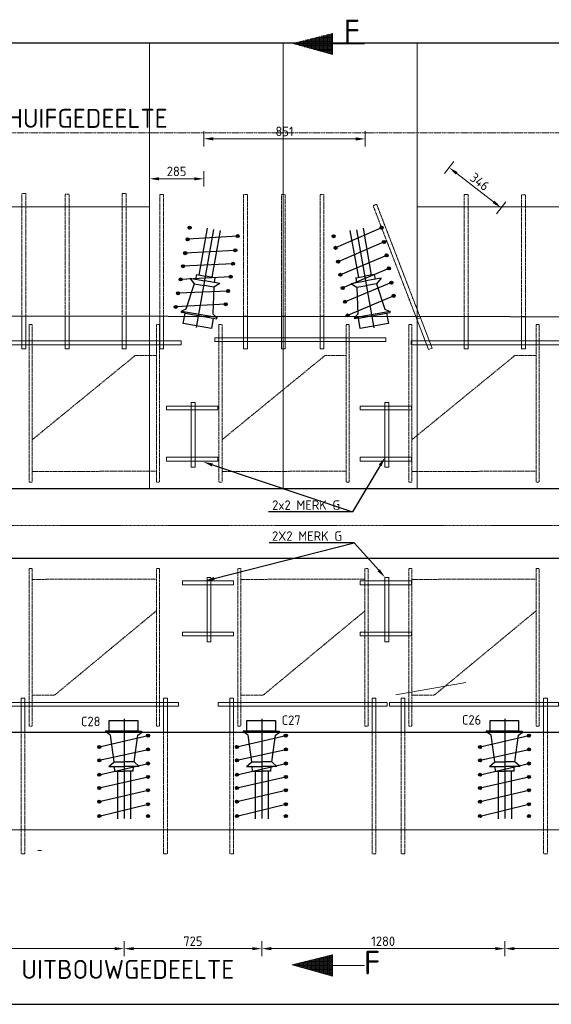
# Model space of a CAD drawing. Header units: millimetres. Extents: x -8028558 to 327273, y -63352 to 83293.
# Tile 116 of 195: x 148112 to 150911, y -12958 to -7769. Entities that reach past the tile are written whole.
import ezdxf
from ezdxf import colors
from ezdxf.entities.mleader import LeaderData, LeaderLine
from ezdxf.math import Vec2, Vec3

# ---------------------------------------------------------------- set-up
doc = ezdxf.new("R2010")
doc.units = ezdxf.units.MM
for name, pattern in [('NLCS-HIDDEN', [4, 2, -2]), ('XX-AFBREEK', [7, 4, -1, 1, -1]), ('XX-HART', [13, 4, -2, 1, -2, 4])]:
    doc.linetypes.add(name, pattern=pattern)
for name, color, linetype, lineweight in [('B-CO-BC-AFBREEKLIJN-G', 7, 'XX-AFBREEK', 18), ('B-CO-BC-BETONVORM-AD', 252, 'Continuous', 18), ('B-CO-BC-BETONVORM-GD', 90, 'Continuous', 25), ('B-CO-BC-BETONVORM_GEWAPEND-T70', 210, 'Continuous', 70), ('B-CO-BC-BETONVORM_GEWAPEND-T70-50', 210, 'Continuous', 70), ('B-CO-BC-VOORSPANNING-GD', 200, 'Continuous', 25), ('B-CO-BC-WAPENING-G', 170, 'Continuous', 18), ('B-CO-BC-WAPENING_HOOFDWAPENING-G', 170, 'Continuous', 18), ('B-CO-BC-WAPENING_HOOFDWAPENING-GN', 140, 'NLCS-HIDDEN', 13), ('N-CO-BC-WAPENING_LOOPLIJN-G', 10, 'Continuous', 18), ('X-XX-AL-HARTLIJN-G', 7, 'XX-HART', 18), ('X-XX-AL-M', 7, 'Continuous', 18), ('X-XX-AL-T18', 10, 'Continuous', 18), ('X-XX-AL-T25', 7, 'Continuous', 25), ('X-XX-AL-VERWIJZING-T25', 7, 'Continuous', 25)]:
    doc.layers.add(name, color=color, linetype=linetype, lineweight=lineweight)
doc.styles.add('NLCS-ISO-MM20-T25', font='NLCS-ISO.ttf', dxfattribs={"height": 50})
doc.styles.add('NLCS-ISO-MM20-T50', font='NLCS-ISO.ttf', dxfattribs={"height": 100})
doc.styles.add('NLCS-ISO-MM50-T25', font='NLCS-ISO.ttf', dxfattribs={"height": 125})
doc.dimstyles.new('NLCS-MM20-T25-PIJL_L0_H4', dxfattribs={"dimscale": 20, "dimtxt": 2.5, "dimasz": 2.5, "dimexe": 2, "dimexo": 2, "dimgap": 0.7, "dimtad": 1, "dimdec": 0, "dimzin": 0, "dimdsep": 46, "dimtxsty": 'NLCS-ISO-MM20-T25', "dimcen": 0, "dimdle": 2, "dimclrd": 256, "dimclre": 256, "dimclrt": 256, "dimadec": 4, "dimazin": 0, "dimtfac": 1, "dimtdec": 3, "dimtofl": 0, "dimtmove": 0, "dimatfit": 3, "dimfxl": 2, "dimfxlon": 1, "dimtfillclr": 256, "dimtolj": 1, "dimtzin": 0, "dimlwd": -1, "dimlwe": -1, "dimarcsym": 0})

# ---------------------------------------------------------------- blocks, each defined once
blk = doc.blocks.new('*D628')
at = {"layer": 'X-XX-AL-M', "transparency": 16777216}
for p, q in [((150348.8, -8580.1), (150397.7, -8516.8)), ((150607.5, -8729.4), (150412.8, -8579)), ((150622.6, -8791.7), (150671.5, -8728.4))]:
    blk.add_line(p, q, dxfattribs=at)
for points in [[(150417.9, -8572.4), (150407.7, -8585.6), (150373.2, -8548.4)], [(150612.6, -8722.9), (150602.4, -8736), (150647, -8760)]]:
    blk.add_solid(points, dxfattribs=at)
at = {"layer": 'X-XX-AL-M', "transparency": 16777216, "insert": (150534, -8623.4), "char_height": 50, "attachment_point": 5, "rotation": 322.3058, "style": 'NLCS-ISO-MM20-T25'}
blk.add_mtext('\\A1;346', dxfattribs=at)
blk = doc.blocks.new('*D629')
at = {"layer": 'X-XX-AL-M', "transparency": 16777216}
for p, q in [((149080.6, -8436.5), (149080.7, -8356.5)), ((149881.3, -8397.3), (149130.6, -8396.5)), ((149931.3, -8437.3), (149931.4, -8357.3))]:
    blk.add_line(p, q, dxfattribs=at)
for points in [[(149130.6, -8388.2), (149130.6, -8404.9), (149080.6, -8396.5)], [(149881.3, -8389), (149881.3, -8405.6), (149931.3, -8397.3)]]:
    blk.add_solid(points, dxfattribs=at)
at = {"layer": 'X-XX-AL-M', "transparency": 16777216, "insert": (149506, -8357.9), "char_height": 50, "attachment_point": 5, "rotation": 359.9412, "style": 'NLCS-ISO-MM20-T25'}
blk.add_mtext('\\A1;851', dxfattribs=at)
blk = doc.blocks.new('*D630')
at = {"layer": 'X-XX-AL-M', "transparency": 16777216}
for p, q in [((148795.1, -8647.5), (148795.2, -8567.5)), ((149030.4, -8607.7), (148845.2, -8607.5)), ((149080.4, -8647.8), (149080.4, -8567.8))]:
    blk.add_line(p, q, dxfattribs=at)
for points in [[(148845.2, -8599.2), (148845.2, -8615.9), (148795.2, -8607.5)], [(149030.4, -8599.4), (149030.4, -8616.1), (149080.4, -8607.8)]]:
    blk.add_solid(points, dxfattribs=at)
at = {"layer": 'X-XX-AL-M', "transparency": 16777216, "insert": (148937.8, -8568.6), "char_height": 50, "attachment_point": 5, "rotation": 359.9412, "style": 'NLCS-ISO-MM20-T25'}
blk.add_mtext('\\A1;285', dxfattribs=at)
blk = doc.blocks.new('*D2042')
at = {"layer": 'X-XX-AL-M', "transparency": 16777216}
for p, q in [((150665.9, -12625), (150665.9, -12705)), ((151885.9, -12625), (151885.9, -12705)), ((151835.9, -12665), (150715.9, -12665))]:
    blk.add_line(p, q, dxfattribs=at)
for points in [[(150715.9, -12656.7), (150715.9, -12673.4), (150665.9, -12665)], [(151835.9, -12656.7), (151835.9, -12673.4), (151885.9, -12665)]]:
    blk.add_solid(points, dxfattribs=at)
at = {"layer": 'X-XX-AL-M', "transparency": 16777216, "insert": (151275.9, -12626), "char_height": 50, "attachment_point": 5, "style": 'NLCS-ISO-MM20-T25'}
blk.add_mtext('\\A1;1220', dxfattribs=at)
blk = doc.blocks.new('*D2043')
at = {"layer": 'X-XX-AL-M', "transparency": 16777216}
for p, q in [((149385.9, -12625), (149385.9, -12705)), ((150665.9, -12625), (150665.9, -12705)), ((150615.9, -12665), (149435.9, -12665))]:
    blk.add_line(p, q, dxfattribs=at)
for points in [[(149435.9, -12656.7), (149435.9, -12673.4), (149385.9, -12665)], [(150615.9, -12656.7), (150615.9, -12673.4), (150665.9, -12665)]]:
    blk.add_solid(points, dxfattribs=at)
at = {"layer": 'X-XX-AL-M', "transparency": 16777216, "insert": (150025.9, -12626), "char_height": 50, "attachment_point": 5, "style": 'NLCS-ISO-MM20-T25'}
blk.add_mtext('\\A1;1280', dxfattribs=at)
blk = doc.blocks.new('*D2044')
at = {"layer": 'X-XX-AL-M', "transparency": 16777216}
for p, q in [((148660.9, -12625), (148660.9, -12705)), ((149385.9, -12625), (149385.9, -12705)), ((149335.9, -12665), (148710.9, -12665))]:
    blk.add_line(p, q, dxfattribs=at)
for points in [[(148710.9, -12656.7), (148710.9, -12673.4), (148660.9, -12665)], [(149335.9, -12656.7), (149335.9, -12673.4), (149385.9, -12665)]]:
    blk.add_solid(points, dxfattribs=at)
at = {"layer": 'X-XX-AL-M', "transparency": 16777216, "insert": (149023.4, -12626), "char_height": 50, "attachment_point": 5, "style": 'NLCS-ISO-MM20-T25'}
blk.add_mtext('\\A1;725', dxfattribs=at)
blk = doc.blocks.new('*D2045')
at = {"layer": 'X-XX-AL-M', "transparency": 16777216}
for p, q in [((143935.9, -12625), (143935.9, -12705)), ((148660.9, -12625), (148660.9, -12705)), ((148610.9, -12665), (143985.9, -12665))]:
    blk.add_line(p, q, dxfattribs=at)
for points in [[(143985.9, -12656.7), (143985.9, -12673.4), (143935.9, -12665)], [(148610.9, -12656.7), (148610.9, -12673.4), (148660.9, -12665)]]:
    blk.add_solid(points, dxfattribs=at)
at = {"layer": 'X-XX-AL-M', "transparency": 16777216, "insert": (146298.4, -12626), "char_height": 50, "attachment_point": 5, "style": 'NLCS-ISO-MM20-T25'}
blk.add_mtext('\\A1;4725', dxfattribs=at)
blk = doc.blocks.new('Anker kast 2')
at = {"layer": 'B-CO-BC-WAPENING_HOOFDWAPENING-G', "flags": 128}
for points in [[(140872.7, -9504.3), (140872.7, -9323.2)], [(140892.7, -9504.3), (140892.7, -9323.3)], [(141622.5, -9324), (141622.5, -9504.3), (141642.5, -9504.3), (141642.5, -9324)], [(140872.7, -9504.3), (140892.7, -9504.3)]]:
    blk.add_lwpolyline(points, dxfattribs=at)
blk.add_lwpolyline([(140810.9, -9462.3), (141700.9, -9462.3), (141700.9, -9482.3), (140810.9, -9482.3)], close=True, dxfattribs=at)
at = {"layer": 'B-CO-BC-WAPENING_HOOFDWAPENING-GN', "flags": 128}
for points in [[(140892.7, -9323.3), (140892.7, -8684.3), (140872.7, -8684.3), (140872.7, -9323.2)], [(141642.5, -9324), (141642.5, -8684.3), (141622.5, -8684.3), (141622.5, -9324)]]:
    blk.add_lwpolyline(points, dxfattribs=at)

msp = doc.modelspace()

# ---------------------------------------------------------------- hatches: boundary and pattern name
at = {"layer": 'N-CO-BC-WAPENING_LOOPLIJN-G', "ltscale": 500, "true_color": 0x636466}
h = msp.add_hatch(dxfattribs=at)
h.set_pattern_fill('ANGLE', color=251)
h.set_pattern_definition([(0, (-1518802.604, -173043.654), (0, 6.985), [5.08, -1.905]), (90, (-1518802.604, -173043.654), (-6.985, 4e-16), [5.08, -1.905])])
h.paths.add_polyline_path([(149759, -7840.5), (149547.6, -7893.3), (149547.6, -7893.6), (149759, -7953)])
h = msp.add_hatch(dxfattribs=at)
h.set_pattern_fill('ANGLE', color=251)
h.set_pattern_definition([(0, (-1518803.209, -177900.303), (0, 6.985), [5.08, -1.905]), (90, (-1518803.209, -177900.303), (-6.985, 4e-16), [5.08, -1.905])])
h.paths.add_polyline_path([(149758.4, -12809.6), (149758.4, -12697.1), (149547, -12749.9), (149547, -12750.2)])

# ---------------------------------------------------------------- linework, layer by layer
at = {"layer": 'B-CO-BC-AFBREEKLIJN-G', "flags": 128}
msp.add_lwpolyline([(161150.3, -10435.5), (138921.9, -10435.5)], dxfattribs=at)
at = {"layer": 'B-CO-BC-BETONVORM-GD', "ltscale": 500, "flags": 128}
for points in [[(159691.4, -7893.4), (139715.9, -7893.4)], [(139893.5, -9322.2), (159691.4, -9342.6)], [(159691.4, -10242.2), (139715.9, -10242.2)], [(139715.9, -10606.2), (160606, -10606.2)], [(160606, -11526.2), (139715.9, -11526.2)], [(139715.9, -12958.4), (160606, -12958.4)]]:
    msp.add_lwpolyline(points, dxfattribs=at)
at = {"layer": 'B-CO-BC-VOORSPANNING-GD', "ltscale": 500, "flags": 128}
for points in [[(149006.6, -8865.1), (148998.7, -8863.8)], [(148998.7, -8863.8), (149014.5, -8866.5)], [(149008, -8857.3), (149005.2, -8873)], [(150009.8, -8866.8), (150025.6, -8864)], [(150017.7, -8865.4), (150009.8, -8866.8)], [(150016.3, -8857.5), (150019.1, -8873.3)], [(148995.8, -8926.6), (148987.9, -8925.2)], [(148987.9, -8925.2), (149003.7, -8928)], [(148997.2, -8918.7), (148994.4, -8934.5)], [(149260.1, -8909.6), (149252.2, -8908.2)], [(149252.2, -8908.2), (149267.9, -8911)], [(149261.4, -8901.7), (149258.7, -8917.5)], [(149756.4, -8911.5), (149772.2, -8908.7)], [(149764.3, -8910.1), (149756.4, -8911.5)], [(149762.9, -8902.2), (149765.7, -8918)], [(149248.2, -8976.9), (149245.5, -8992.7)], [(149767.3, -8972.9), (149783, -8970.1)], [(149775.1, -8971.5), (149767.3, -8972.9)], [(149773.8, -8963.6), (149776.5, -8979.4)], [(150023.1, -8941.9), (150038.8, -8939.1)], [(150031, -8940.5), (150023.1, -8941.9)], [(150029.6, -8932.6), (150032.4, -8948.4)], [(148983, -8999.5), (148975.2, -8998.1)], [(148975.2, -8998.1), (148990.9, -9000.9)], [(148984.4, -8991.6), (148981.6, -9007.4)], [(149246.9, -8984.8), (149239, -8983.4)], [(149239, -8983.4), (149254.7, -8986.2)], [(150035.6, -9012.6), (150051.3, -9009.8)], [(150043.4, -9011.2), (150035.6, -9012.6)], [(150042.1, -9003.3), (150044.8, -9019.1)], [(148970.9, -9068.5), (148963, -9067.2)], [(148963, -9067.2), (148978.8, -9069.9)], [(148972.3, -9060.7), (148969.5, -9076.4)], [(149234.5, -9055.5), (149226.6, -9054.1)], [(149226.6, -9054.1), (149242.3, -9056.9)], [(149235.8, -9047.6), (149233.1, -9063.3)], [(149780.1, -9045.8), (149795.9, -9043)], [(149788, -9044.4), (149780.1, -9045.8)], [(149786.6, -9036.5), (149789.4, -9052.3)], [(150047.6, -9081.1), (150063.4, -9078.3)], [(150055.5, -9079.7), (150047.6, -9081.1)], [(150054.1, -9071.8), (150056.9, -9087.6)], [(148960.1, -9130.3), (148957.3, -9146)], [(149222.4, -9124), (149214.6, -9122.6)], [(149214.6, -9122.6), (149230.3, -9125.4)], [(149223.8, -9116.1), (149221, -9131.9)], [(149792.3, -9114.8), (149808.1, -9112.1)], [(149800.2, -9113.5), (149792.3, -9114.8)], [(149798.8, -9105.6), (149801.6, -9121.3)], [(148958.7, -9138.1), (148950.8, -9136.8)], [(148950.8, -9136.8), (148966.6, -9139.5)], [(149804.6, -9184.4), (149820.3, -9181.7)], [(149812.5, -9183), (149804.6, -9184.4)], [(149811.1, -9175.2), (149813.9, -9190.9)], [(150060.9, -9156.2), (150076.7, -9153.4)], [(150068.8, -9154.8), (150060.9, -9156.2)], [(150067.4, -9146.9), (150070.2, -9162.6)], [(148945.9, -9211), (148938, -9209.7)], [(148938, -9209.7), (148953.8, -9212.4)], [(148947.3, -9203.2), (148944.5, -9218.9)], [(149209.3, -9199.1), (149201.4, -9197.7)], [(149201.4, -9197.7), (149217.1, -9200.4)], [(149210.6, -9191.2), (149207.9, -9206.9)], [(150073.2, -9225.8), (150088.9, -9223)], [(150081.1, -9224.4), (150073.2, -9225.8)], [(150079.7, -9216.5), (150082.4, -9232.3)], [(148933.3, -9282.8), (148925.4, -9281.5)], [(148925.4, -9281.5), (148941.2, -9284.2)], [(148934.7, -9275), (148931.9, -9290.7)], [(149197, -9268.7), (149189.2, -9267.3)], [(149189.2, -9267.3), (149204.9, -9270.1)], [(149198.4, -9260.8), (149195.6, -9276.6)], [(149817.5, -9257.3), (149833.2, -9254.5)], [(149825.3, -9255.9), (149817.5, -9257.3)], [(149823.9, -9248.1), (149826.7, -9263.8)], [(148963.1, -9312.8), (148964.4, -9304.9)], [(148982.8, -9316.2), (148963.1, -9312.8)], [(148973.2, -9370.4), (148982.8, -9316.2)], [(148982.8, -9316.2), (149130.5, -9342.2)], [(149150.2, -9345.6), (149151.6, -9337.7)], [(149830.1, -9329.1), (149845.9, -9326.3)], [(149838, -9327.7), (149830.1, -9329.1)], [(149836.6, -9319.8), (149839.4, -9335.6)], [(149876.2, -9345.7), (149874.8, -9337.8)], [(149895.9, -9342.2), (150043.6, -9316.1)], [(150043.6, -9316.1), (150063.3, -9312.7)], [(150043.6, -9316.1), (150053.2, -9370.3)], [(150063.3, -9312.7), (150061.9, -9304.8)], [(149121, -9396.3), (148973.2, -9370.4)], [(149130.5, -9342.2), (149121, -9396.3)], [(149130.5, -9342.2), (149150.2, -9345.6)], [(149895.9, -9342.2), (149876.2, -9345.7)], [(149905.4, -9396.4), (149895.9, -9342.2)], [(150053.2, -9370.3), (149905.4, -9396.4)], [(148583.5, -11518), (148583.5, -11463)], [(148583.5, -11463), (148733.5, -11463)], [(148733.5, -11463), (148733.5, -11518)], [(149308.5, -11518), (149308.5, -11463)], [(149308.5, -11463), (149458.5, -11463)], [(149458.5, -11463), (149458.5, -11518)], [(150588.5, -11518), (150588.5, -11463)], [(150588.5, -11463), (150738.5, -11463)], [(150738.5, -11463), (150738.5, -11518)], [(148583.5, -11518), (148563.5, -11518)], [(148563.5, -11518), (148563.5, -11526)], [(148733.5, -11518), (148583.5, -11518)], [(148733.5, -11518), (148753.5, -11518)], [(148753.5, -11518), (148753.5, -11526)], [(149308.5, -11518), (149288.5, -11518)], [(149288.5, -11518), (149288.5, -11526)], [(149458.5, -11518), (149308.5, -11518)], [(149458.5, -11518), (149478.5, -11518)], [(149478.5, -11518), (149478.5, -11526)], [(150588.5, -11518), (150568.5, -11518)], [(150568.5, -11518), (150568.5, -11526)], [(150738.5, -11518), (150588.5, -11518)], [(150738.5, -11518), (150758.5, -11518)], [(150758.5, -11518), (150758.5, -11526)], [(148796, -11542.3), (148780, -11542.3)], [(148788, -11550.3), (148788, -11534.3)], [(148788, -11542.3), (148796, -11542.3)], [(149521, -11542.3), (149505, -11542.3)], [(149513, -11550.3), (149513, -11534.3)], [(149513, -11542.3), (149521, -11542.3)], [(150801, -11542.3), (150785, -11542.3)], [(150793, -11550.3), (150793, -11534.3)], [(150793, -11542.3), (150801, -11542.3)], [(148538.7, -11601.9), (148522.7, -11601.9)], [(148530.7, -11609.9), (148530.7, -11593.9)], [(148530.7, -11601.9), (148538.7, -11601.9)], [(148796, -11615.2), (148780, -11615.2)], [(148788, -11623.2), (148788, -11607.2)], [(148788, -11615.2), (148796, -11615.2)], [(149263.7, -11601.9), (149247.7, -11601.9)], [(149255.7, -11609.9), (149255.7, -11593.9)], [(149255.7, -11601.9), (149263.7, -11601.9)], [(149521, -11615.2), (149505, -11615.2)], [(149513, -11623.2), (149513, -11607.2)], [(149513, -11615.2), (149521, -11615.2)], [(150543.7, -11601.9), (150527.7, -11601.9)], [(150535.7, -11609.9), (150535.7, -11593.9)], [(150535.7, -11601.9), (150543.7, -11601.9)], [(150801, -11615.2), (150785, -11615.2)], [(150793, -11623.2), (150793, -11607.2)], [(150793, -11615.2), (150801, -11615.2)], [(148538.7, -11672.5), (148522.7, -11672.5)], [(148530.7, -11680.5), (148530.7, -11664.5)], [(148530.7, -11672.5), (148538.7, -11672.5)], [(149263.7, -11672.5), (149247.7, -11672.5)], [(149255.7, -11680.5), (149255.7, -11664.5)], [(149255.7, -11672.5), (149263.7, -11672.5)], [(150543.7, -11672.5), (150527.7, -11672.5)], [(150535.7, -11680.5), (150535.7, -11664.5)], [(150535.7, -11672.5), (150543.7, -11672.5)], [(148796, -11689.2), (148780, -11689.2)], [(148788, -11697.2), (148788, -11681.2)], [(148788, -11689.2), (148796, -11689.2)], [(149521, -11689.2), (149505, -11689.2)], [(149513, -11697.2), (149513, -11681.2)], [(149513, -11689.2), (149521, -11689.2)], [(150801, -11689.2), (150785, -11689.2)], [(150793, -11697.2), (150793, -11681.2)], [(150793, -11689.2), (150801, -11689.2)], [(148538.7, -11748.8), (148522.7, -11748.8)], [(148530.7, -11756.8), (148530.7, -11740.8)], [(148530.7, -11748.8), (148538.7, -11748.8)], [(148796, -11759.9), (148780, -11759.9)], [(148788, -11767.9), (148788, -11751.9)], [(148788, -11759.9), (148796, -11759.9)], [(149263.7, -11748.8), (149247.7, -11748.8)], [(149255.7, -11756.8), (149255.7, -11740.8)], [(149255.7, -11748.8), (149263.7, -11748.8)], [(149521, -11759.9), (149505, -11759.9)], [(149513, -11767.9), (149513, -11751.9)], [(149513, -11759.9), (149521, -11759.9)], [(150543.7, -11748.8), (150527.7, -11748.8)], [(150535.7, -11756.8), (150535.7, -11740.8)], [(150535.7, -11748.8), (150543.7, -11748.8)], [(150801, -11759.9), (150785, -11759.9)], [(150793, -11767.9), (150793, -11751.9)], [(150793, -11759.9), (150801, -11759.9)], [(148538.7, -11818.3), (148522.7, -11818.3)], [(148530.7, -11826.3), (148530.7, -11810.3)], [(148530.7, -11818.3), (148538.7, -11818.3)], [(148796, -11830), (148780, -11830)], [(148788, -11838), (148788, -11822)], [(148788, -11830), (148796, -11830)], [(149263.7, -11818.3), (149247.7, -11818.3)], [(149255.7, -11826.3), (149255.7, -11810.3)], [(149255.7, -11818.3), (149263.7, -11818.3)], [(149521, -11830), (149505, -11830)], [(149513, -11838), (149513, -11822)], [(149513, -11830), (149521, -11830)], [(150543.7, -11818.3), (150527.7, -11818.3)], [(150535.7, -11826.3), (150535.7, -11810.3)], [(150535.7, -11818.3), (150543.7, -11818.3)], [(150801, -11830), (150785, -11830)], [(150793, -11838), (150793, -11822)], [(150793, -11830), (150801, -11830)], [(148530.7, -11898.1), (148530.7, -11882.1)], [(149255.7, -11898.1), (149255.7, -11882.1)], [(150535.7, -11898.1), (150535.7, -11882.1)], [(148538.7, -11890.1), (148522.7, -11890.1)], [(148530.7, -11890.1), (148538.7, -11890.1)], [(148796, -11904), (148780, -11904)], [(148788, -11912), (148788, -11896)], [(148788, -11904), (148796, -11904)], [(149263.7, -11890.1), (149247.7, -11890.1)], [(149255.7, -11890.1), (149263.7, -11890.1)], [(149521, -11904), (149505, -11904)], [(149513, -11912), (149513, -11896)], [(149513, -11904), (149521, -11904)], [(150543.7, -11890.1), (150527.7, -11890.1)], [(150535.7, -11890.1), (150543.7, -11890.1)], [(150801, -11904), (150785, -11904)], [(150793, -11912), (150793, -11896)], [(150793, -11904), (150801, -11904)], [(148538.7, -11966.4), (148522.7, -11966.4)], [(148530.7, -11974.4), (148530.7, -11958.4)], [(148530.7, -11966.4), (148538.7, -11966.4)], [(148796, -11966.4), (148780, -11966.4)], [(148788, -11974.4), (148788, -11958.4)], [(148788, -11966.4), (148796, -11966.4)], [(149263.7, -11966.4), (149247.7, -11966.4)], [(149255.7, -11974.4), (149255.7, -11958.4)], [(149255.7, -11966.4), (149263.7, -11966.4)], [(149521, -11966.4), (149505, -11966.4)], [(149513, -11974.4), (149513, -11958.4)], [(149513, -11966.4), (149521, -11966.4)], [(150543.7, -11966.4), (150527.7, -11966.4)], [(150535.7, -11974.4), (150535.7, -11958.4)], [(150535.7, -11966.4), (150543.7, -11966.4)], [(150801, -11966.4), (150785, -11966.4)], [(150793, -11974.4), (150793, -11958.4)], [(150793, -11966.4), (150801, -11966.4)]]:
    msp.add_lwpolyline(points, dxfattribs=at)
at = {"layer": 'B-CO-BC-VOORSPANNING-GD', "ltscale": 5, "flags": 128}
for points in [[(149057.2, -9114.6), (149099.9, -8867.2)], [(150017.7, -8865.4), (149775.1, -8971.5)], [(149964.2, -9115.4), (149921.3, -8868.1)], [(149260.1, -8909.6), (148995.8, -8926.6)], [(149043.1, -9392.1), (149133.9, -8874.9)], [(149124.4, -9126.4), (149168.5, -8879.2)], [(149897, -9127.3), (149852.7, -8880.2)], [(149978.5, -9392.9), (149887.3, -8875.8)], [(150031, -8940.5), (149788, -9044.4)], [(149246.9, -8984.8), (148983, -8999.5)], [(150043.4, -9011.2), (149800.2, -9113.5)], [(149234.5, -9055.5), (148970.9, -9068.5)], [(150055.5, -9079.7), (149812.5, -9183)], [(149222.4, -9124), (148958.7, -9138.1)], [(149007.2, -9131), (149030.4, -9160.4)], [(149042.8, -9111.9), (149037, -9136.6)], [(149138.9, -9128.8), (149135.9, -9153.9)], [(149882.5, -9129.7), (149885.6, -9154.8)], [(149978.7, -9112.7), (149984.4, -9137.4)], [(150014.3, -9131.8), (149991, -9161.2)], [(149030.4, -9160.4), (148987.2, -9294.4)], [(149134, -9178.6), (149129, -9319.3)], [(149165.9, -9158.9), (149134, -9178.6)], [(150068.8, -9154.8), (149825.3, -9255.9)], [(149855.6, -9159.8), (149887.5, -9179.5)], [(149887.5, -9179.5), (149892.6, -9320.2)], [(149991, -9161.2), (150034.4, -9295.1)], [(149209.3, -9199.1), (148945.9, -9211)], [(150081.1, -9224.4), (149838, -9327.7)], [(149197, -9268.7), (148933.3, -9282.8)], [(148987.2, -9294.4), (148964.4, -9304.9)], [(148964.4, -9304.9), (149151.6, -9337.7)], [(149129, -9319.3), (149146.8, -9336.9)], [(149874.8, -9337.8), (150061.9, -9304.8)], [(149892.6, -9320.2), (149874.8, -9337.8)], [(150034.4, -9295.1), (150057.2, -9305.6)], [(148660.9, -11453.7), (148660.9, -11978.8)], [(149385.9, -11453.7), (149385.9, -11978.8)], [(150665.9, -11453.7), (150665.9, -11978.8)], [(148530.7, -11601.9), (148788, -11542.3)], [(148753.5, -11526), (148563.5, -11526)], [(148588.9, -11540.3), (148568.4, -11526)], [(148608.4, -11679.7), (148588.9, -11540.3)], [(148713.5, -11679.7), (148733, -11540.3)], [(148733, -11540.3), (148753.5, -11526)], [(149255.7, -11601.9), (149513, -11542.3)], [(149478.5, -11526), (149288.5, -11526)], [(149313.9, -11540.3), (149293.4, -11526)], [(149333.4, -11679.7), (149313.9, -11540.3)], [(149438.5, -11679.7), (149458, -11540.3)], [(149458, -11540.3), (149478.5, -11526)], [(150535.7, -11601.9), (150793, -11542.3)], [(150758.5, -11526), (150568.5, -11526)], [(150593.9, -11540.3), (150573.4, -11526)], [(150613.4, -11679.7), (150593.9, -11540.3)], [(150718.5, -11679.7), (150738, -11540.3)], [(150738, -11540.3), (150758.5, -11526)], [(148530.7, -11672.5), (148788, -11615.2)], [(149255.7, -11672.5), (149513, -11615.2)], [(150535.7, -11672.5), (150793, -11615.2)], [(148530.7, -11748.8), (148788, -11689.2)], [(148580.4, -11704.6), (148608.4, -11679.7)], [(148612.1, -11729.6), (148610.8, -11704.3)], [(148709.7, -11729.6), (148711.1, -11704.3)], [(148741.5, -11704.6), (148713.5, -11679.7)], [(149255.7, -11748.8), (149513, -11689.2)], [(149305.4, -11704.6), (149333.4, -11679.7)], [(149337.1, -11729.6), (149335.8, -11704.3)], [(149434.7, -11729.6), (149436.1, -11704.3)], [(149466.5, -11704.6), (149438.5, -11679.7)], [(150535.7, -11748.8), (150793, -11689.2)], [(150585.4, -11704.6), (150613.4, -11679.7)], [(150617.1, -11729.6), (150615.8, -11704.3)], [(150714.7, -11729.6), (150716.1, -11704.3)], [(150746.5, -11704.6), (150718.5, -11679.7)], [(148530.7, -11818.3), (148788, -11759.9)], [(148626.8, -11729.4), (148626.1, -11980.5)], [(148695, -11729.4), (148695.7, -11980.5)], [(149255.7, -11818.3), (149513, -11759.9)], [(149351.8, -11729.4), (149351.1, -11980.5)], [(149420, -11729.4), (149420.7, -11980.5)], [(150535.7, -11818.3), (150793, -11759.9)], [(150631.8, -11729.4), (150631.1, -11980.5)], [(150700, -11729.4), (150700.7, -11980.5)], [(148530.7, -11890.1), (148788, -11830)], [(149255.7, -11890.1), (149513, -11830)], [(150535.7, -11890.1), (150793, -11830)], [(148530.7, -11966.4), (148788, -11904)], [(149255.7, -11966.4), (149513, -11904)], [(150535.7, -11966.4), (150793, -11904)]]:
    msp.add_lwpolyline(points, dxfattribs=at)
at = {"layer": 'B-CO-BC-VOORSPANNING-GD', "flags": 128}
for points in [[(149007.2, -9131), (149086.5, -9144.9)], [(149042.8, -9111.9), (149090.8, -9120.4)], [(149138.9, -9128.8), (149090.8, -9120.4)], [(149882.5, -9129.7), (149930.6, -9121.2)], [(149978.7, -9112.7), (149930.6, -9121.2)], [(150014.3, -9131.8), (149934.9, -9145.8)], [(149030.4, -9160.4), (149082.2, -9169.5)], [(149134, -9178.6), (149082.2, -9169.5)], [(149165.9, -9158.9), (149086.5, -9144.9)], [(149855.6, -9159.8), (149934.9, -9145.8)], [(149887.5, -9179.5), (149939.3, -9170.4)], [(149991, -9161.2), (149939.3, -9170.4)], [(148580.4, -11704.6), (148660.9, -11704.6)], [(148608.4, -11679.7), (148660.9, -11679.7)], [(148713.5, -11679.7), (148660.9, -11679.7)], [(148741.5, -11704.6), (148660.9, -11704.6)], [(149305.4, -11704.6), (149385.9, -11704.6)], [(149333.4, -11679.7), (149385.9, -11679.7)], [(149438.5, -11679.7), (149385.9, -11679.7)], [(149466.5, -11704.6), (149385.9, -11704.6)], [(150585.4, -11704.6), (150665.9, -11704.6)], [(150613.4, -11679.7), (150665.9, -11679.7)], [(150718.5, -11679.7), (150665.9, -11679.7)], [(150746.5, -11704.6), (150665.9, -11704.6)], [(148612.1, -11729.6), (148660.9, -11729.6)], [(148709.7, -11729.6), (148660.9, -11729.6)], [(149337.1, -11729.6), (149385.9, -11729.6)], [(149434.7, -11729.6), (149385.9, -11729.6)], [(150617.1, -11729.6), (150665.9, -11729.6)], [(150714.7, -11729.6), (150665.9, -11729.6)]]:
    msp.add_lwpolyline(points, dxfattribs=at)
at = {"layer": 'B-CO-BC-VOORSPANNING-GD', "ltscale": 500}
for centre in [(149006.6, -8865.1), (150017.7, -8865.4), (148995.8, -8926.6), (149260.1, -8909.6), (149764.3, -8910.1), (149246.9, -8984.8), (149775.1, -8971.5), (150031, -8940.5), (148983, -8999.5), (150043.4, -9011.2), (148970.9, -9068.5), (149234.5, -9055.5), (149788, -9044.4), (150055.5, -9079.7), (148958.7, -9138.1), (149222.4, -9124), (149800.2, -9113.5), (149812.5, -9183), (150068.8, -9154.8), (148945.9, -9211), (149209.3, -9199.1), (150081.1, -9224.4), (148933.3, -9282.8), (149197, -9268.7), (149825.3, -9255.9), (149838, -9327.7), (148788, -11542.3), (149513, -11542.3), (150793, -11542.3), (148530.7, -11601.9), (148788, -11615.2), (149255.7, -11601.9), (149513, -11615.2), (150535.7, -11601.9), (150793, -11615.2), (148530.7, -11672.5), (149255.7, -11672.5), (150535.7, -11672.5), (148788, -11689.2), (149513, -11689.2), (150793, -11689.2), (148530.7, -11748.8), (148788, -11759.9), (149255.7, -11748.8), (149513, -11759.9), (150535.7, -11748.8), (150793, -11759.9), (148530.7, -11818.3), (148788, -11830), (149255.7, -11818.3), (149513, -11830), (150535.7, -11818.3), (150793, -11830), (148530.7, -11890.1), (149255.7, -11890.1), (150535.7, -11890.1), (148788, -11904), (149513, -11904), (150793, -11904), (148530.7, -11966.4), (148788, -11966.4), (149255.7, -11966.4), (149513, -11966.4), (150535.7, -11966.4), (150793, -11966.4)]:
    msp.add_circle(centre, 8, dxfattribs=at)
at = {"layer": 'B-CO-BC-WAPENING-G', "flags": 128}
for points in [[(149759, -7896.7), (149927.5, -7896.7)], [(149758.4, -12753.4), (149926.9, -12753.4)]]:
    msp.add_lwpolyline(points, dxfattribs=at)
at = {"layer": 'B-CO-BC-WAPENING_HOOFDWAPENING-G', "flags": 128}
for points in [[(148123.6, -9504.3), (148123.6, -9330.7)], [(148143.6, -9504.3), (148143.6, -9330.7)], [(148351.2, -9504.3), (148351.2, -9330.9)], [(148371.2, -9504.3), (148371.2, -9330.9)], [(148651.6, -9504.3), (148651.6, -9331.2)], [(148671.6, -9504.3), (148671.6, -9331.2)], [(148849.3, -9331.5), (148849.3, -9504.3), (148869.3, -9504.3), (148869.3, -9331.4)], [(148061.8, -9462.3), (148961.8, -9462.3)], [(148961.8, -9482.3), (148061.8, -9482.3)], [(148961.8, -9462.3), (148961.8, -9482.3)], [(149139.8, -9465.5), (149139.8, -9445.5)], [(149139.8, -9445.5), (150039.8, -9445.5)], [(150039.8, -9465.5), (149139.8, -9465.5)], [(150039.8, -9445.5), (150039.8, -9465.5)], [(150173, -9482.3), (150173, -9462.3)], [(150173, -9462.3), (151073, -9462.3)], [(151073, -9482.3), (150173, -9482.3)], [(148123.6, -9504.3), (148143.6, -9504.3)], [(148351.2, -9504.3), (148371.2, -9504.3)], [(148651.6, -9504.3), (148671.6, -9504.3)], [(148884.9, -9826), (148884.9, -9806)], [(148884.9, -9806), (149154.9, -9806)], [(149034.8, -9787.4), (149014.8, -9787.4)], [(149014.8, -9787.4), (149014.8, -10127.4)], [(149034.8, -10127.4), (149034.8, -9787.4)], [(149154.9, -9806), (149154.9, -9826)], [(149905.4, -9826), (149905.4, -9806)], [(149905.4, -9806), (150175.4, -9806)], [(150055.3, -9787.4), (150035.3, -9787.4)], [(150035.3, -9787.4), (150035.3, -10127.4)], [(150055.3, -10127.4), (150055.3, -9787.4)], [(150175.4, -9806), (150175.4, -9826)], [(149154.9, -9826), (148884.9, -9826)], [(150175.4, -9826), (149905.4, -9826)], [(148884.9, -10095.3), (148884.9, -10075.3)], [(148884.9, -10075.3), (149154.9, -10075.3)], [(149154.9, -10095.3), (148884.9, -10095.3)], [(149154.9, -10075.3), (149154.9, -10095.3)], [(149905.4, -10095.3), (149905.4, -10075.3)], [(149905.4, -10075.3), (150175.4, -10075.3)], [(150175.4, -10095.3), (149905.4, -10095.3)], [(150175.4, -10075.3), (150175.4, -10095.3)], [(149014.8, -10127.4), (149034.8, -10127.4)], [(150035.3, -10127.4), (150055.3, -10127.4)], [(148968.2, -10746.9), (148968.2, -10726.9)], [(148968.2, -10726.9), (149238.2, -10726.9)], [(149118.1, -10708.3), (149098.1, -10708.3)], [(149098.1, -10708.3), (149098.1, -11048.3)], [(149118.1, -11048.3), (149118.1, -10708.3)], [(149238.2, -10726.9), (149238.2, -10746.9)], [(149905.4, -10746.9), (149905.4, -10726.9)], [(149905.4, -10726.9), (150175.4, -10726.9)], [(150055.3, -10708.3), (150035.3, -10708.3)], [(150035.3, -10708.3), (150035.3, -11048.3)], [(150055.3, -11048.3), (150055.3, -10708.3)], [(150175.4, -10726.9), (150175.4, -10746.9)], [(149238.2, -10746.9), (148968.2, -10746.9)], [(150175.4, -10746.9), (149905.4, -10746.9)], [(148968.2, -11016.2), (148968.2, -10996.2)], [(148968.2, -10996.2), (149238.2, -10996.2)], [(149238.2, -10996.2), (149238.2, -11016.2)], [(149905.4, -11016.2), (149905.4, -10996.2)], [(149905.4, -10996.2), (150175.4, -10996.2)], [(150175.4, -10996.2), (150175.4, -11016.2)], [(149238.2, -11016.2), (148968.2, -11016.2)], [(149098.1, -11048.3), (149118.1, -11048.3)], [(150175.4, -11016.2), (149905.4, -11016.2)], [(150035.3, -11048.3), (150055.3, -11048.3)]]:
    msp.add_lwpolyline(points, dxfattribs=at)
for points in [[(149310.9, -9504.2), (149310.9, -9331.9), (149290.9, -9331.9), (149290.9, -9504.2)], [(149489.4, -9332.1), (149489.4, -9504.2), (149509.4, -9504.2), (149509.4, -9332.1)], [(149713.6, -9504.2), (149713.6, -9332.3), (149693.6, -9332.3), (149693.6, -9504.2)], [(150203.3, -9347.9), (150264.9, -9507.9), (150283.5, -9500.7), (150221.9, -9340.7)], [(150453, -9333.1), (150453, -9504.3), (150473, -9504.3), (150473, -9333.1)], [(150754.7, -9333.4), (150754.7, -9504.3), (150774.7, -9504.3), (150774.7, -9333.4)]]:
    msp.add_lwpolyline(points, close=True, dxfattribs=at)
at = {"layer": 'B-CO-BC-WAPENING_HOOFDWAPENING-GN', "flags": 128}
for points in [[(148143.6, -9330.7), (148143.6, -8685), (148123.6, -8685), (148123.6, -9330.7)], [(148371.2, -9331), (148371.2, -8689.1), (148351.2, -8689.1), (148351.2, -9331)], [(148671.6, -9326.9), (148671.6, -8685), (148651.6, -8685), (148651.6, -9326.9)], [(148869.3, -9331.5), (148869.3, -8689.6), (148849.3, -8689.6), (148849.3, -9331.5)], [(149310.9, -9332), (149310.9, -8690.2), (149290.9, -8690.2), (149290.9, -9332)], [(149509.4, -9332.2), (149509.4, -8690.4), (149489.4, -8690.4), (149489.4, -9332.2)], [(149713.6, -9332.4), (149713.6, -8690.6), (149693.6, -8690.6), (149693.6, -9332.4)], [(150473, -9333.1), (150473, -8691.2), (150453, -8691.2), (150453, -9333.1)], [(150774.7, -9333.4), (150774.7, -8691.5), (150754.7, -8691.5), (150754.7, -9333.4)], [(150221.9, -9340.8), (149991.3, -8741.8), (149972.6, -8749), (150203.3, -9347.9)], [(148177.4, -9982.9), (148177.4, -9374.8), (148161.4, -9374.8), (148161.4, -10206.3), (148177.4, -10206.3), (148177.4, -10150.4)], [(148831.5, -9538.4), (148831.5, -9374.8), (148847.5, -9374.8), (148847.5, -10206.3), (148831.5, -10206.3), (148831.5, -10148.5)], [(149177.1, -9982.9), (149177.1, -9374.8), (149161.1, -9374.8), (149161.1, -10206.3), (149177.1, -10206.3), (149177.1, -10150.4)], [(149831.2, -9538.4), (149831.2, -9374.8), (149847.2, -9374.8), (149847.2, -10206.3), (149831.2, -10206.3), (149831.2, -10148.5)], [(150176.8, -9982.9), (150176.8, -9374.8), (150160.8, -9374.8), (150160.8, -10206.3), (150176.8, -10206.3), (150176.8, -10150.4)], [(150830.9, -9538.4), (150830.9, -9374.8), (150846.9, -9374.8), (150846.9, -10206.3), (150830.9, -10206.3), (150830.9, -10148.5)], [(148177.5, -11328.8), (148177.5, -11492.5), (148161.5, -11492.5), (148161.5, -10661), (148177.5, -10661), (148177.5, -10718.8)], [(148831.5, -10884.4), (148831.5, -11492.5), (148847.5, -11492.5), (148847.5, -10661), (148831.5, -10661), (148831.5, -10718.8)], [(149275.9, -11329), (149275.9, -11492.7), (149259.9, -11492.7), (149259.9, -10661.2), (149275.9, -10661.2), (149275.9, -10719)], [(149929.9, -10884.6), (149929.9, -11492.6), (149945.9, -11492.6), (149945.9, -10661.2), (149929.9, -10661.2), (149929.9, -10719)], [(150176.8, -11329), (150176.8, -11492.7), (150160.8, -11492.7), (150160.8, -10661.2), (150176.8, -10661.2), (150176.8, -10719)], [(150830.8, -10884.6), (150830.8, -11492.6), (150846.8, -11492.6), (150846.8, -10661.2), (150830.8, -10661.2), (150830.8, -10719)]]:
    msp.add_lwpolyline(points, dxfattribs=at)
for points in [[(148177.4, -10150.4), (148831.5, -10148.5), (148831.5, -9538.4), (148720.5, -9538.4), (148177.4, -9982.8)], [(149177.1, -10150.4), (149831.2, -10148.5), (149831.2, -9538.4), (149720.2, -9538.4), (149177.1, -9982.8)], [(150176.8, -10150.4), (150830.9, -10148.5), (150830.9, -9538.4), (150719.9, -9538.4), (150176.8, -9982.8)], [(148831.5, -10716.9), (148177.5, -10718.8), (148177.5, -11328.8), (148295.4, -11328.8), (148831.5, -10884.4)], [(149929.9, -10717.1), (149275.9, -10719), (149275.9, -11329), (149393.8, -11329), (149929.9, -10884.6)], [(150830.8, -10717.1), (150176.8, -10719), (150176.8, -11329), (150294.7, -11329), (150830.8, -10884.6)]]:
    msp.add_lwpolyline(points, close=True, dxfattribs=at)
at = {"layer": 'N-CO-BC-WAPENING_LOOPLIJN-G', "ltscale": 500, "flags": 128}
for points in [[(149759, -7840.5), (149759, -7953)], [(149759, -7953), (149547, -7893.4)], [(143656.4, -8756), (148794.4, -8756)], [(150204.4, -8756), (155342.4, -8756)], [(149546.4, -12750.1), (149758.4, -12697.1)], [(149758.4, -12697.1), (149758.4, -12809.6)], [(149758.4, -12809.6), (149546.4, -12750.1)]]:
    msp.add_lwpolyline(points, dxfattribs=at)
at = {"layer": 'N-CO-BC-WAPENING_LOOPLIJN-G', "ltscale": 200, "flags": 128}
for points in [[(148794.4, -7893.4), (148794.4, -10242.2)], [(149499.4, -7893.4), (149499.4, -10242.2)], [(150204.4, -7893.4), (150204.4, -10242.2)], [(150092.3, -11327.4), (150461.4, -11262.3)], [(143236.7, -12038.3), (157053, -12038.3)]]:
    msp.add_lwpolyline(points, dxfattribs=at)
at = {"layer": 'X-XX-AL-HARTLIJN-G', "flags": 128}
msp.add_lwpolyline([(138456.8, -8365.4), (159691.4, -8365.4)], dxfattribs=at)
at = {"layer": 'X-XX-AL-T18', "color": 18, "true_color": 0x000000, "flags": 128}
msp.add_lwpolyline([(148227.2, -12147.9), (148207.2, -12147.9)], dxfattribs=at)

# ---------------------------------------------------------------- block references
at = {"layer": 'B-CO-BC-BETONVORM-AD', "xscale": -1, "rotation": 180}
for p in [(7246.6, -20849.3), (8345, -20849.5), (9247.9, -20849.5)]:
    msp.add_blockref('Anker kast 2', p, dxfattribs=at)

# ---------------------------------------------------------------- texts
at = {"layer": 'B-CO-BC-BETONVORM_GEWAPEND-T70', "ltscale": 500, "char_height": 50, "attachment_point": 3, "style": 'NLCS-ISO-MM20-T25'}
for s, insert in [('C28', (148536.9, -11442.6)), ('C27', (149591, -11436.1)), ('C26', (150541.9, -11434.4))]:
    msp.add_mtext_dynamic_manual_height_columns(s, width=97.558, gutter_width=35, heights=[0], dxfattribs=dict(at, insert=insert))
at = {"layer": 'B-CO-BC-BETONVORM_GEWAPEND-T70-50', "ltscale": 500, "char_height": 125, "attachment_point": 3, "style": 'NLCS-ISO-MM50-T25'}
for insert in [(149904.1, -7769), (150010.5, -12676.4)]:
    msp.add_mtext_dynamic_manual_height_columns('F', width=332.893, gutter_width=35, heights=[0], dxfattribs=dict(at, insert=insert))
at = {"layer": 'X-XX-AL-T25', "char_height": 100, "attachment_point": 1, "style": 'NLCS-ISO-MM20-T50'}
for s, insert in [('SCHUIFGEDEELTE', (147902.2, -8239)), ('UITBOUWGEDEELTE', (148120.5, -12724.4))]:
    msp.add_mtext_dynamic_manual_height_columns(s, width=5104.324, gutter_width=1593.8, heights=[0], dxfattribs=dict(at, insert=insert))

# ---------------------------------------------------------------- dimensions: what is measured, and where the dimension line sits
at = {"layer": 'X-XX-AL-M'}
for base, p1, p2, picture, middle in [((149080.6, -8396.5), (149930.6, -9121.2), (149079.7, -9331.7), '*D629', (149506, -8357.9)), ((148795.2, -8607.5), (149079.7, -9331.7), (148794.4, -9331.4), '*D630', (148937.8, -8568.6))]:
    dim = msp.add_linear_dim(base=base, p1=p1, p2=p2, angle=359.9412, dimstyle='NLCS-MM20-T25-PIJL_L0_H4', dxfattribs=at)
    dim.commit()
    dim.dimension.update_dxf_attribs({"geometry": picture, "text_midpoint": middle})
dim = msp.add_aligned_dim(p1=(150204.4, -9332.8), p2=(149930.6, -9121.2), distance=-723.9, dimstyle='NLCS-MM20-T25-PIJL_L0_H4', dxfattribs=at)
dim.commit()
dim.dimension.update_dxf_attribs({"geometry": '*D628', "text_midpoint": (150534, -8623.4)})
for base, p1, p2, picture, middle in [((149385.9, -12665), (150665.9, -11526.2), (149385.9, -11729.6), '*D2043', (150025.9, -12626)), ((150665.9, -12665), (151885.9, -11729.6), (150665.9, -11526.2), '*D2042', (151275.9, -12626)), ((143935.9, -12665), (148660.9, -11729.6), (143935.9, -11729.6), '*D2045', (146298.4, -12626)), ((148660.9, -12665), (149385.9, -11729.6), (148660.9, -11729.6), '*D2044', (149023.4, -12626))]:
    dim = msp.add_linear_dim(base=base, p1=p1, p2=p2, dimstyle='NLCS-MM20-T25-PIJL_L0_H4', dxfattribs=at)
    dim.commit()
    dim.dimension.update_dxf_attribs({"geometry": picture, "text_midpoint": middle})

# ---------------------------------------------------------------- leaders
at = {"layer": 'X-XX-AL-VERWIJZING-T25'}
ml = msp.add_multileader_mtext('Standard', dxfattribs=at)
ml.set_content('2x2 MERK G', color=256, style='NLCS-ISO-MM20-T25')
ml.set_leader_properties(color=256, linetype='ByLayer', lineweight=-1)
ml.build(insert=Vec2(0, 0))
ml.multileader.update_dxf_attribs({"text_left_attachment_type": 5, "text_right_attachment_type": 5, "dogleg_length": 50, "arrow_head_size": 50})
ctx = ml.context
ctx.base_point, ctx.char_height, ctx.arrow_head_size, ctx.landing_gap_size, ctx.plane_origin = Vec3(149423, -10362.4), 50, 50, 18, Vec3(149004.6, -10050.7)
ctx.left_attachment, ctx.right_attachment = 5, 5
notes = []
notes.append((ctx, [(1, (1, 1, 0), (149864, -10362.4), (-1, 0), 50, [(0, [(149079, -10099.9)], 0, []), (1, [(150035.3, -10075.3)], 0, [])])]))
ctx.mtext.insert, ctx.mtext.flow_direction = Vec3(149441, -10302.4), 5
ml = msp.add_multileader_mtext('Standard', dxfattribs=at)
ml.set_content('2X2 MERK G', color=256, style='NLCS-ISO-MM20-T25')
ml.set_leader_properties(color=256, linetype='ByLayer', lineweight=-1)
ml.build(insert=Vec2(0, 0))
ml.multileader.update_dxf_attribs({"text_left_attachment_type": 5, "text_right_attachment_type": 5, "dogleg_length": 50, "arrow_head_size": 50})
ctx = ml.context
ctx.base_point, ctx.char_height, ctx.arrow_head_size, ctx.landing_gap_size, ctx.plane_origin = Vec3(149422.2, -10525.5), 50, 50, 18, Vec3(149013.7, -10213.8)
ctx.left_attachment, ctx.right_attachment = 5, 5
notes.append((ctx, [(1, (1, 1, 0), (149873.2, -10525.5), (-1, 0), 50, [(0, [(149087.7, -10726.7)], 0, []), (1, [(150035.3, -10708.3)], 0, [])])]))
ctx.mtext.insert, ctx.mtext.flow_direction = Vec3(149440.2, -10465.5), 5
for ctx, leaders in notes:
    for number, flags, end, landing, length, lines in leaders:
        leader = LeaderData()
        leader.index, (leader.has_last_leader_line, leader.has_dogleg_vector, leader.attachment_direction) = number, flags
        leader.last_leader_point, leader.dogleg_vector, leader.dogleg_length = Vec3(end), Vec3(landing), length
        for number, points, colour, breaks in lines:
            line = LeaderLine()
            line.index, line.vertices, line.color, line.breaks = number, Vec3.list(points), colors.encode_raw_color(colour), breaks
            leader.lines.append(line)
        ctx.leaders.append(leader)

doc.saveas('drawing.dxf')
